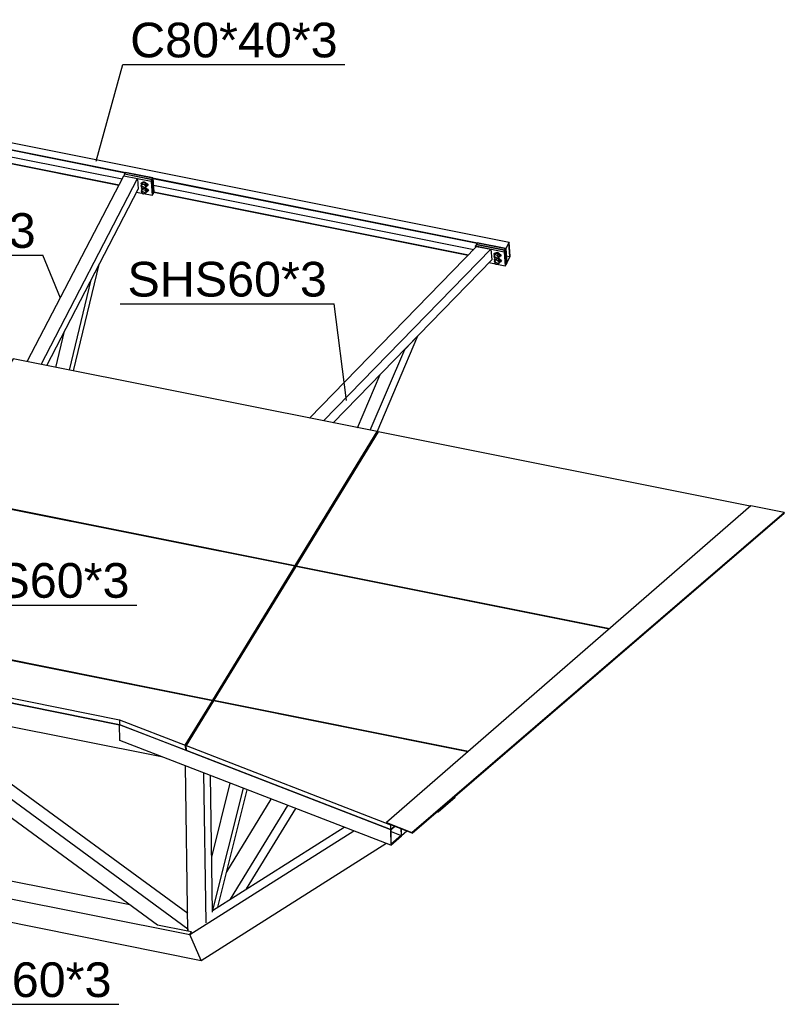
# Model space of a CAD drawing. Header units: millimetres. Extents: x 1838 to 190192, y -28 to 11710.
# Tile 47 of 80: x 62358 to 65515, y 875 to 4943. Entities that reach past the tile are written whole.
import ezdxf

# ---------------------------------------------------------------- set-up
doc = ezdxf.new("R2010")
doc.units = ezdxf.units.MM
doc.styles.add('Arial', font='ARIAL.TTF', dxfattribs={"height": 0.2})

# ---------------------------------------------------------------- blocks, each defined once
blk = doc.blocks.new('Part-18973 - 18971')
at = {"color": 7}
for p, q in [((58921.6, 2704.1), (58920.1, 2801.5)), ((58920.1, 2801.5), (62770.6, 2030.5)), ((58921.6, 2704.1), (62944.1, 1898.7)), ((64086.3, 1670), (64156, 1730.6)), ((64153.6, 1731.8), (64088.6, 1675.3)), ((64152, 1732.1), (64153.6, 1731.8)), ((64153.6, 1731.8), (64153.6, 1733.5)), ((64156, 1730.6), (64155.9, 1735.5)), ((64081, 1671.1), (64086.3, 1670)), ((64086.3, 1670), (64086.3, 1675.6)), ((64088.6, 1675.3), (64088.6, 1677.6))]:
    blk.add_line(p, q, dxfattribs=at)
blk = doc.blocks.new('Part-19673 - 18971')
at = {"color": 7}
for p, q in [((63498.2, 2684.3), (63160.1, 2131.1)), ((64791.4, 2425.3), (63498.2, 2684.3)), ((63160.1, 2131.1), (64211, 1920.7)), ((63160.1, 2128), (63160.1, 2131.1))]:
    blk.add_line(p, q, dxfattribs=at)
blk = doc.blocks.new('Part-19671 - 18971')
at = {"color": 7}
for p, q in [((63158.7, 2128.3), (63046, 1943.9)), ((64208.1, 1918.1), (63158.7, 2128.3)), ((63046, 1943.9), (63888.8, 1617.4)), ((63046.3, 1923.6), (63046, 1943.9)), ((63889.1, 1597.1), (63046.3, 1923.6)), ((63888.8, 1617.4), (63889.1, 1597.1)), ((63889.1, 1597.1), (63905.1, 1611))]:
    blk.add_line(p, q, dxfattribs=at)
blk = doc.blocks.new('Part-98176 - 18971')
at = {"color": 7}
for p, q in [((64247.6, 4020.9), (64244.2, 4014.4)), ((64244.2, 4014.4), (64361.9, 3990.9)), ((64244.3, 4014.2), (64244.2, 4014.4)), ((64365.2, 3997.3), (64247.6, 4020.9)), ((64361.9, 3990.9), (64365.2, 3997.3)), ((64361.9, 3990.9), (64366, 3931.6)), ((64365.2, 3997.3), (64369.3, 3938.1)), ((64366, 3931.6), (64365.6, 3931.7)), ((64369.3, 3938.1), (64366, 3931.6))]:
    blk.add_line(p, q, dxfattribs=at)
blk = doc.blocks.new('Part-19081 - 18971')
at = {"color": 7}
for p, q in [((63213, 1422.3), (63396.9, 1723.3)), ((63229, 1310.1), (63465.3, 1696.8)), ((63295.3, 1352.1), (63498.1, 1684.1))]:
    blk.add_line(p, q, dxfattribs=at)
blk = doc.blocks.new('Part-19096 - 18971')
at = {"color": 7}
for p, q in [((63061.3, 1163.2), (63737.3, 1591.4)), ((63154.6, 1263), (63697.4, 1606.9)), ((63108.1, 1056.8), (63870.6, 1539.8)), ((63061.3, 1163.2), (63068, 1174.3)), ((63108.1, 1056.8), (63061.3, 1163.2))]:
    blk.add_line(p, q, dxfattribs=at)
blk = doc.blocks.new('Part-19106 - 18971')
at = {"color": 7}
for p, q in [((63053.1, 1177.3), (63043, 1860.4)), ((63127.7, 1212.1), (63118.5, 1831.1)), ((63154.7, 1256.3), (63146.4, 1820.3)), ((63068, 1174.3), (63053.1, 1177.3))]:
    blk.add_line(p, q, dxfattribs=at)
blk = doc.blocks.new('Part-19131 - 18971')
at = {"color": 7}
for p, q in [((63151.4, 1483.4), (63227.5, 1788.9)), ((63155.9, 1263.9), (63281.6, 1768)), ((63176.8, 1277.1), (63297.6, 1761.7))]:
    blk.add_line(p, q, dxfattribs=at)
blk = doc.blocks.new('Part-19312 - 18971')
at = {"color": 7}
for p, q in [((58656.5, 2045.2), (58697.1, 2111.6)), ((58697.1, 2111.6), (59663, 1918.2)), ((58656.5, 2045.2), (59614.9, 1853.3)), ((58656.5, 1948.1), (58656.5, 2045.2)), ((58656.5, 1948.1), (59552.1, 1768.8)), ((59703.7, 1835.5), (59870, 1802.2)), ((60141.1, 1822.4), (60145.9, 1821.5)), ((59640.9, 1751), (61059.2, 1467)), ((60053.1, 1765.5), (61122, 1551.5)), ((60352.8, 1780), (61170.1, 1616.4)), ((61421.6, 1566), (61457.7, 1558.8)), ((61210.7, 1533.8), (61373.9, 1501.1)), ((61648.2, 1520.7), (62812.7, 1287.5)), ((61148, 1449.2), (61264.6, 1425.9)), ((61560.2, 1463.8), (63061.3, 1163.2)), ((61380.4, 1402.7), (63108.1, 1056.8)), ((63061.3, 1163.2), (63068, 1174.3)), ((63108.1, 1056.8), (63061.3, 1163.2))]:
    blk.add_line(p, q, dxfattribs=at)
blk = doc.blocks.new('Part-19335 - 18971')
at = {"color": 7}
for p, q in [((62770.2, 2030.6), (63889.1, 1597.1)), ((62771.2, 1965.7), (62770.2, 2030.6)), ((62770.2, 2030.6), (62770.6, 2030.5)), ((63890.1, 1532.2), (62771.2, 1965.7)), ((63889.1, 1597.1), (63905.1, 1611)), ((63889.1, 1597.1), (63890.1, 1532.2)), ((63891.4, 1595.8), (63907.7, 1610)), ((63892.3, 1537.4), (63891.4, 1595.8)), ((63891.5, 1588.6), (63932.8, 1572.6)), ((63932.3, 1600.4), (63932.8, 1572.6)), ((63935, 1571.3), (63934.6, 1599.5)), ((63890.1, 1532.2), (63935, 1571.3)), ((63932.8, 1572.6), (63892.3, 1537.4))]:
    blk.add_line(p, q, dxfattribs=at)
blk = doc.blocks.new('Part-19337 - 18971')
at = {"color": 7}
for p, q in [((63935, 1571.3), (63934.6, 1599.5)), ((63957.2, 1590.6), (63935, 1571.3))]:
    blk.add_line(p, q, dxfattribs=at)
blk = doc.blocks.new('Part-19853 - 18971')
at = {"color": 7}
for p, q in [((63833.7, 3240.7), (64002.5, 3636.1)), ((63948.4, 3580.6), (64002.5, 3636.1)), ((64002.5, 3636.1), (64001.7, 3636.5)), ((63805.8, 3246.6), (63948.4, 3580.6)), ((63947.6, 3580.9), (63948.4, 3580.6)), ((63752.6, 3257.3), (63846.5, 3477.1))]:
    blk.add_line(p, q, dxfattribs=at)
blk = doc.blocks.new('Part-19543 - 18971')
at = {"color": 7}
for p, q in [((61615.8, 2164.7), (61965.4, 1908.4)), ((61757.9, 2136.2), (62018.7, 1945.1)), ((61878.2, 2112.1), (62063.8, 1976.1)), ((62096.5, 1888.1), (63052, 1187.8)), ((62170.2, 1898.1), (63052, 1251.9)), ((62037.9, 1855.3), (62927.7, 1203.2)), ((62927.7, 1203.2), (63052.2, 1178.3)), ((63052, 1187.8), (63052.9, 1189.3)), ((63052, 1187.8), (63052.2, 1178.3)), ((63052.2, 1178.3), (63053.1, 1179.8))]:
    blk.add_line(p, q, dxfattribs=at)
blk = doc.blocks.new('Part-98177 - 18971')
at = {"color": 7}
for p, q in [((64243.9, 4014.2), (64240.5, 4007.8)), ((64240.5, 4007.8), (64358.2, 3984.2)), ((64241, 4001.7), (64240.5, 4007.8)), ((64361.5, 3990.7), (64243.9, 4014.2)), ((64358.2, 3984.2), (64361.5, 3990.7)), ((64361.5, 3990.7), (64365.6, 3931.4)), ((64358.2, 3984.2), (64362.3, 3925)), ((64362.3, 3925), (64295.7, 3938.3)), ((64365.6, 3931.4), (64362.3, 3925))]:
    blk.add_line(p, q, dxfattribs=at)
blk = doc.blocks.new('Part-22089 - 18971')
at = {"color": 7}
for p, q in [((65377, 2934.5), (63872.4, 1626.3)), ((65515.1, 2906.8), (65377, 2934.5)), ((63977.9, 1584.9), (65515.1, 2906.8)), ((63978, 1582.5), (65515.2, 2904.4)), ((65515.1, 2906.8), (65515.2, 2904.4)), ((63872.4, 1626.3), (63977.9, 1584.9)), ((63872.5, 1623.8), (63872.4, 1626.3)), ((63978, 1582.5), (63872.5, 1623.8)), ((63977.9, 1584.9), (63978, 1582.5))]:
    blk.add_line(p, q, dxfattribs=at)
blk = doc.blocks.new('Part-19665 - 18971')
at = {"color": 7}
for p, q in [((61651.3, 2430.1), (61566.8, 2291.8)), ((63154.1, 2129.2), (61651.3, 2430.1)), ((61566.8, 2291.8), (62770.3, 2050.8)), ((61567.1, 2271.5), (61566.8, 2291.8)), ((62770.6, 2030.5), (61567.1, 2271.5)), ((63041.9, 1945.6), (63154.1, 2129.2)), ((63154.1, 2129.2), (63154.3, 2121)), ((62770.3, 2050.8), (63041.9, 1945.6)), ((62770.3, 2050.8), (62770.6, 2030.5)), ((63042.2, 1925.3), (62770.6, 2030.5)), ((63041.9, 1945.6), (63042.2, 1925.3)), ((63042.2, 1925.3), (63046.2, 1931.8))]:
    blk.add_line(p, q, dxfattribs=at)
blk = doc.blocks.new('Part-19667 - 18971')
at = {"color": 7}
for p, q in [((61991.1, 2986), (61653, 2432.8)), ((63493.9, 2685.1), (61991.1, 2986)), ((63155.8, 2131.9), (63493.9, 2685.1)), ((63493.9, 2685.1), (63494, 2677.5)), ((61653, 2432.8), (63155.8, 2131.9)), ((61653, 2429.7), (61653, 2432.8)), ((63155.9, 2123.7), (63155.8, 2131.9))]:
    blk.add_line(p, q, dxfattribs=at)
blk = doc.blocks.new('Part-19669 - 18971')
at = {"color": 7}
for p, q in [((62330.8, 3542), (61992.8, 2988.8)), ((63833.7, 3241.1), (62330.8, 3542)), ((63495.6, 2687.9), (63833.7, 3241.1)), ((63833.7, 3241.1), (63833.8, 3233.4)), ((61992.8, 2988.8), (63495.6, 2687.9)), ((61992.8, 2985.7), (61992.8, 2988.8)), ((63495.7, 2680.3), (63495.6, 2687.9))]:
    blk.add_line(p, q, dxfattribs=at)
blk = doc.blocks.new('Part-19675 - 18971')
at = {"color": 7}
for p, q in [((63837.9, 3240.2), (63499.8, 2687)), ((65374.7, 2932.5), (63837.9, 3240.2)), ((63499.8, 2687), (64794.3, 2427.9)), ((63499.9, 2683.9), (63499.8, 2687))]:
    blk.add_line(p, q, dxfattribs=at)
blk = doc.blocks.new('Part-19843 - 18971')
at = {"color": 7}
for p, q in [((62389.7, 3530.2), (62788, 4298.2)), ((62446.2, 3518.9), (62844.4, 4286.9)), ((62788, 4298.2), (62844.4, 4286.9)), ((62844.4, 4286.9), (62847.5, 4242.5)), ((62469.9, 3514.1), (62847.5, 4242.5))]:
    blk.add_line(p, q, dxfattribs=at)
blk = doc.blocks.new('Part-19844 - 18971')
at = {"color": 7}
for p, q in [((62581, 3491.9), (62685.9, 3930.8)), ((62653.5, 3868.3), (62685.9, 3930.8)), ((62564.3, 3495.2), (62653.5, 3868.3)), ((62507.9, 3506.5), (62543.8, 3656.6))]:
    blk.add_line(p, q, dxfattribs=at)
blk = doc.blocks.new('Part-19852 - 18971')
at = {"color": 7}
for p, q in [((63554.5, 3297), (64244.9, 4005.7)), ((63612.3, 3285.4), (64303.2, 3994.7)), ((64244.9, 4005.7), (64303.2, 3994.7)), ((64303.2, 3994.7), (64307.2, 3950.1)), ((63652, 3277.4), (64307.2, 3950.1))]:
    blk.add_line(p, q, dxfattribs=at)
blk = doc.blocks.new('Bolt-98174 - 18971')
at = {"color": 7}
for p, q in [((62867.8, 4271.6), (62863.9, 4269.1)), ((62873.3, 4271.6), (62867.8, 4271.6)), ((62879.1, 4269.3), (62873.3, 4271.6)), ((62859.3, 4256.4), (62862.6, 4262.9)), ((62859.3, 4256.4), (62863.9, 4262.4)), ((62862, 4252.6), (62859.3, 4256.4)), ((62859.8, 4265.6), (62860.2, 4267.6)), ((62860.5, 4263.3), (62859.8, 4265.6)), ((62860.2, 4267.6), (62861.6, 4269.1)), ((62861.9, 4261.5), (62860.5, 4263.3)), ((62860.8, 4234.2), (62864.2, 4240.6)), ((62860.8, 4234.2), (62865.5, 4240.2)), ((62863.5, 4230.4), (62860.8, 4234.2)), ((62861.3, 4250.3), (62861.9, 4252.4)), ((62862.2, 4248), (62861.3, 4250.3)), ((62861.4, 4243.3), (62861.8, 4245.4)), ((62862.1, 4241.1), (62861.4, 4243.3)), ((62861.6, 4269.1), (62863.8, 4269.8)), ((62861.7, 4263.1), (62862.9, 4267.2)), ((62862.1, 4261.9), (62861.7, 4263.1)), ((62861.8, 4245.4), (62863.2, 4246.9)), ((62861.9, 4252.4), (62864.6, 4257.6)), ((62861.9, 4252.4), (62863.8, 4253.6)), ((62863.5, 4239.3), (62862.1, 4241.1)), ((62864.4, 4245.9), (62862.2, 4248)), ((62867.3, 4268.9), (62862.6, 4262.9)), ((62862.8, 4228.1), (62863.4, 4230.2)), ((62862.9, 4267.2), (62866.8, 4269.6)), ((62862.9, 4267.2), (62863.9, 4269.1)), ((62863.2, 4246.9), (62863.3, 4246.9)), ((62863.2, 4240.8), (62864.4, 4245)), ((62863.7, 4239.7), (62863.2, 4240.8)), ((62863.4, 4230.2), (62866.1, 4235.3)), ((62863.4, 4230.2), (62865.4, 4231.4)), ((62863.8, 4269.8), (62864.9, 4269.8)), ((62863.8, 4253.6), (62866.6, 4253.6)), ((62863.9, 4262.4), (62867.3, 4268.9)), ((62874.3, 4260.4), (62863.9, 4262.4)), ((62864.2, 4240.6), (62867.4, 4244.8)), ((62867.2, 4244.8), (62864.4, 4245.9)), ((62864.4, 4245), (62864.8, 4245.7)), ((62864.4, 4245), (62865.3, 4245.5)), ((62865.4, 4231.4), (62868.2, 4231.4)), ((62865.5, 4240.2), (62867.9, 4244.8)), ((62875.8, 4238.1), (62865.5, 4240.2)), ((62866.6, 4253.6), (62869.5, 4252.5)), ((62866.8, 4269.6), (62872.3, 4269.7)), ((62870, 4244.8), (62867.2, 4244.8)), ((62877.6, 4266.8), (62867.3, 4268.9)), ((62868.2, 4231.4), (62871, 4230.3)), ((62869.5, 4252.5), (62871.7, 4250.4)), ((62872, 4246), (62870, 4244.8)), ((62871, 4230.3), (62873.2, 4228.2)), ((62871.7, 4250.4), (62872.6, 4248.1)), ((62872, 4246), (62874.6, 4251.2)), ((62872.6, 4248.1), (62872, 4246)), ((62879.2, 4244.6), (62872, 4246)), ((62872.3, 4269.7), (62878.1, 4267.4)), ((62872.4, 4246.9), (62875.3, 4246.3)), ((62874.3, 4260.4), (62877.6, 4266.8)), ((62879.9, 4252.3), (62874.3, 4260.4)), ((62875.3, 4246.3), (62879.9, 4252.3)), ((62875.6, 4246.8), (62879.6, 4245.1)), ((62875.8, 4238.1), (62879.2, 4244.6)), ((62881.5, 4230.1), (62875.8, 4238.1)), ((62876.8, 4224.1), (62881.5, 4230.1)), ((62880.6, 4247.1), (62877, 4248.5)), ((62883.3, 4258.7), (62877.6, 4266.8)), ((62878.1, 4267.4), (62882.4, 4263.3)), ((62883.4, 4265.2), (62879.1, 4269.3)), ((62884.8, 4236.5), (62879.2, 4244.6)), ((62879.6, 4245.1), (62884, 4241.1)), ((62879.9, 4252.3), (62883.3, 4258.7)), ((62883, 4254.4), (62880.1, 4252.6)), ((62885, 4243), (62880.6, 4247.1)), ((62881.5, 4230.1), (62884.8, 4236.5)), ((62884.6, 4232.2), (62881.6, 4230.3)), ((62882.3, 4266.3), (62883.3, 4265.9)), ((62882.4, 4263.3), (62884.2, 4258.5)), ((62884.2, 4258.5), (62883, 4254.4)), ((62883, 4254.4), (62884, 4256.3)), ((62883.3, 4265.9), (62885.7, 4264.3)), ((62885.2, 4260.5), (62883.4, 4265.2)), ((62884.1, 4255.7), (62883.7, 4255.7)), ((62883.8, 4244.1), (62884.9, 4243.7)), ((62884, 4256.3), (62885.2, 4260.5)), ((62884, 4241.1), (62885.8, 4236.3)), ((62886.3, 4256.4), (62884.1, 4255.7)), ((62885.8, 4236.3), (62884.6, 4232.2)), ((62884.6, 4232.2), (62885.6, 4234.1)), ((62884.9, 4243.7), (62887.3, 4242)), ((62886.8, 4238.3), (62885, 4243)), ((62885.6, 4233.4), (62885.2, 4233.4)), ((62885.6, 4234.1), (62886.8, 4238.3)), ((62887.8, 4234.2), (62885.6, 4233.4)), ((62885.7, 4264.3), (62887.4, 4262.1)), ((62887.7, 4257.9), (62886.3, 4256.4)), ((62887.3, 4242), (62888.9, 4239.9)), ((62887.4, 4262.1), (62888.1, 4259.9)), ((62888.1, 4259.9), (62887.7, 4257.9)), ((62889.2, 4235.7), (62887.8, 4234.2)), ((62888.9, 4239.9), (62889.6, 4237.7)), ((62889.6, 4237.7), (62889.2, 4235.7)), ((62863.7, 4225.7), (62862.8, 4228.1)), ((62865.9, 4223.7), (62863.7, 4225.7)), ((62868.8, 4222.5), (62865.9, 4223.7)), ((62871.6, 4222.6), (62868.8, 4222.5)), ((62873.5, 4223.8), (62871.6, 4222.6)), ((62873.2, 4228.2), (62874.1, 4225.8)), ((62873.5, 4223.8), (62876.2, 4228.9)), ((62874.1, 4225.8), (62873.5, 4223.8)), ((62874, 4224.6), (62876.8, 4224.1))]:
    blk.add_line(p, q, dxfattribs=at)
blk = doc.blocks.new('Part-98172 - 18971')
at = {"color": 7}
for p, q in [((62795, 4311.7), (62791.6, 4305.3)), ((62907.9, 4289.1), (62795, 4311.7)), ((62791.6, 4305.3), (62904.6, 4282.7)), ((62791.7, 4304.6), (62791.6, 4305.3)), ((62904.6, 4282.7), (62907.9, 4289.1)), ((62904.6, 4282.7), (62908.7, 4223.4)), ((62907.9, 4289.1), (62912, 4229.8)), ((62908.7, 4223.4), (62908.3, 4223.5)), ((62912, 4229.8), (62908.7, 4223.4))]:
    blk.add_line(p, q, dxfattribs=at)
blk = doc.blocks.new('Part-98170 - 18971')
at = {"color": 7}
for p, q in [((62237, 4423.4), (62250.3, 4449.2)), ((62250.3, 4449.2), (64379, 4023)), ((62237.1, 4421.2), (62237, 4423.4)), ((62237, 4423.4), (64365.6, 3997.2)), ((62237.1, 4421.2), (62794, 4309.7)), ((62253.3, 4390.3), (62251.3, 4418.4)), ((62240.9, 4366.4), (62253.3, 4390.3)), ((62241.1, 4364.2), (62240.9, 4366.4)), ((62240.9, 4366.4), (62768.5, 4260.8)), ((62241.1, 4364.2), (62767.5, 4258.8)), ((62253.3, 4390.3), (62780.9, 4284.6)), ((62908.1, 4286.9), (64246.6, 4018.9)), ((62910, 4258.8), (64233.3, 3993.8)), ((62911.9, 4232.1), (64211.8, 3971.8)), ((62912, 4229.8), (64210, 3970)), ((64365.4, 3995.1), (64365.7, 3995)), ((64379, 4023), (64365.6, 3997.2)), ((64365.6, 3997.2), (64365.7, 3995)), ((64365.7, 3995), (64378.1, 4018.9)), ((64381.9, 3964.1), (64378.1, 4018.9)), ((64383.1, 3963.8), (64379, 4023)), ((64367.3, 3967), (64381.9, 3964.1)), ((64381.9, 3964.1), (64369.6, 3940.2)), ((64369.7, 3938), (64383.1, 3963.8)), ((64369.2, 3940.3), (64369.6, 3940.2)), ((64369.3, 3938.1), (64369.7, 3938)), ((64369.6, 3940.2), (64369.7, 3938))]:
    blk.add_line(p, q, dxfattribs=at)
blk = doc.blocks.new('Part-98173 - 18971')
at = {"color": 7}
for p, q in [((62791.3, 4304.7), (62788, 4298.2)), ((62788, 4298.2), (62900.9, 4275.6)), ((62904.2, 4282.1), (62791.3, 4304.7)), ((62900.9, 4275.6), (62904.2, 4282.1)), ((62900.9, 4275.6), (62905, 4216.3)), ((62904.2, 4282.1), (62908.4, 4222.8)), ((62905, 4216.3), (62840.7, 4229.2)), ((62908.4, 4222.8), (62905, 4216.3))]:
    blk.add_line(p, q, dxfattribs=at)
blk = doc.blocks.new('Bolt-98178 - 18971')
at = {"color": 7}
for p, q in [((64316.6, 3965.1), (64319.9, 3971.5)), ((64316.6, 3965.1), (64321.2, 3971.1)), ((64319.2, 3961.2), (64316.6, 3965.1)), ((64317.1, 3974.2), (64317.5, 3976.2)), ((64317.8, 3972), (64317.1, 3974.2)), ((64317.5, 3976.2), (64318.9, 3977.7)), ((64319.2, 3970.2), (64317.8, 3972)), ((64318.1, 3942.8), (64321.4, 3949.3)), ((64318.1, 3942.8), (64322.8, 3948.8)), ((64318.6, 3959), (64319.2, 3961)), ((64319.5, 3956.6), (64318.6, 3959)), ((64318.7, 3952), (64319, 3954)), ((64319.3, 3949.7), (64318.7, 3952)), ((64318.9, 3977.7), (64321.1, 3978.5)), ((64318.9, 3971.7), (64320.1, 3975.8)), ((64319.4, 3970.5), (64318.9, 3971.7)), ((64319, 3954), (64320.4, 3955.5)), ((64319.2, 3961), (64321.8, 3966.2)), ((64319.2, 3961), (64321.1, 3962.2)), ((64320.8, 3947.9), (64319.3, 3949.7)), ((64321.6, 3954.6), (64319.5, 3956.6)), ((64324.6, 3977.5), (64319.9, 3971.5)), ((64320.1, 3975.8), (64324, 3978.3)), ((64320.1, 3975.8), (64321.1, 3977.8)), ((64320.4, 3955.5), (64320.6, 3955.5)), ((64320.5, 3949.5), (64321.7, 3953.6)), ((64320.9, 3948.3), (64320.5, 3949.5)), ((64325, 3980.2), (64321.1, 3977.8)), ((64321.1, 3978.5), (64322.2, 3978.4)), ((64321.1, 3962.2), (64323.9, 3962.3)), ((64321.2, 3971.1), (64324.6, 3977.5)), ((64331.5, 3969), (64321.2, 3971.1)), ((64321.4, 3949.3), (64324.6, 3953.4)), ((64324.5, 3953.4), (64321.6, 3954.6)), ((64321.7, 3953.6), (64322.1, 3954.4)), ((64321.7, 3953.6), (64322.6, 3954.2)), ((64322.8, 3948.8), (64325.1, 3953.4)), ((64333.1, 3946.8), (64322.8, 3948.8)), ((64323.9, 3962.3), (64326.8, 3961.1)), ((64324, 3978.3), (64329.6, 3978.3)), ((64327.3, 3953.4), (64324.5, 3953.4)), ((64334.9, 3975.4), (64324.6, 3977.5)), ((64330.6, 3980.3), (64325, 3980.2)), ((64326.8, 3961.1), (64328.9, 3959.1)), ((64329.2, 3954.6), (64327.3, 3953.4)), ((64328.9, 3959.1), (64329.8, 3956.7)), ((64329.2, 3954.6), (64331.9, 3959.8)), ((64329.8, 3956.7), (64329.2, 3954.6)), ((64336.4, 3953.2), (64329.3, 3954.7)), ((64329.6, 3978.3), (64335.3, 3976)), ((64329.7, 3955.5), (64332.5, 3954.9)), ((64336.3, 3977.9), (64330.6, 3980.3)), ((64331.5, 3969), (64334.9, 3975.4)), ((64337.2, 3960.9), (64331.5, 3969)), ((64332.5, 3954.9), (64337.2, 3960.9)), ((64332.9, 3955.4), (64336.9, 3953.8)), ((64333.1, 3946.8), (64336.4, 3953.2)), ((64338.7, 3938.7), (64333.1, 3946.8)), ((64337.9, 3955.7), (64334.3, 3957.2)), ((64340.5, 3967.4), (64334.9, 3975.4)), ((64335.3, 3976), (64339.7, 3971.9)), ((64340.7, 3973.9), (64336.3, 3977.9)), ((64342.1, 3945.1), (64336.4, 3953.2)), ((64336.9, 3953.8), (64341.2, 3949.7)), ((64337.2, 3960.9), (64340.5, 3967.4)), ((64340.3, 3963), (64337.3, 3961.2)), ((64342.2, 3951.6), (64337.9, 3955.7)), ((64339.5, 3974.9), (64340.6, 3974.6)), ((64339.7, 3971.9), (64341.5, 3967.2)), ((64341.5, 3967.2), (64340.3, 3963)), ((64340.3, 3963), (64341.3, 3965)), ((64340.6, 3974.6), (64343, 3972.9)), ((64342.5, 3969.1), (64340.7, 3973.9)), ((64341.3, 3964.3), (64341, 3964.3)), ((64341.1, 3952.7), (64342.2, 3952.3)), ((64341.2, 3949.7), (64343.1, 3945)), ((64341.3, 3965), (64342.5, 3969.1)), ((64343.5, 3965), (64341.3, 3964.3)), ((64342.2, 3952.3), (64344.5, 3950.7)), ((64344.1, 3946.9), (64342.2, 3951.6)), ((64342.9, 3942.7), (64344.1, 3946.9)), ((64343, 3972.9), (64344.7, 3970.8)), ((64344.9, 3966.5), (64343.5, 3965)), ((64344.5, 3950.7), (64346.2, 3948.6)), ((64344.7, 3970.8), (64345.3, 3968.5)), ((64345.3, 3968.5), (64344.9, 3966.5)), ((64346.2, 3948.6), (64346.9, 3946.3)), ((64346.9, 3946.3), (64346.5, 3944.3)), ((64320.8, 3939), (64318.1, 3942.8)), ((64320.1, 3936.7), (64320.7, 3938.8)), ((64321, 3934.4), (64320.1, 3936.7)), ((64320.7, 3938.8), (64323.4, 3944)), ((64320.7, 3938.8), (64322.7, 3940)), ((64323.2, 3932.3), (64321, 3934.4)), ((64322.7, 3940), (64325.4, 3940.1)), ((64326.1, 3931.2), (64323.2, 3932.3)), ((64325.4, 3940.1), (64328.3, 3938.9)), ((64328.8, 3931.2), (64326.1, 3931.2)), ((64328.3, 3938.9), (64330.5, 3936.9)), ((64330.8, 3932.4), (64328.8, 3931.2)), ((64330.5, 3936.9), (64331.4, 3934.5)), ((64330.8, 3932.4), (64333.5, 3937.6)), ((64331.4, 3934.5), (64330.8, 3932.4)), ((64331.2, 3933.3), (64334.1, 3932.7)), ((64334.1, 3932.7), (64338.7, 3938.7)), ((64338.7, 3938.7), (64342.1, 3945.1)), ((64341.9, 3940.8), (64338.9, 3939)), ((64343.1, 3945), (64341.9, 3940.8)), ((64341.9, 3940.8), (64342.9, 3942.7)), ((64342.9, 3942.1), (64342.5, 3942.1)), ((64345.1, 3942.8), (64342.9, 3942.1)), ((64346.5, 3944.3), (64345.1, 3942.8))]:
    blk.add_line(p, q, dxfattribs=at)
blk = doc.blocks.new('Mark-98347 - 18971')
at = {"color": 136}
for p, q in [((62673.6, 4358.2), (62784.3, 4757)), ((62784.3, 4757), (63700.7, 4757))]:
    blk.add_line(p, q, dxfattribs=at)
at = {"color": 30, "style": 'Arial'}
blk.add_text('C80*40*3', height=143.26, dxfattribs=at).set_placement((62814.3, 4787))
blk = doc.blocks.new('Mark-98831 - 18971')
at = {"color": 136}
for p in [(61571, 3970.1), (62526.9, 3791.8)]:
    blk.add_line(p, (62453.9, 3970.1), dxfattribs=at)
at = {"color": 30, "style": 'Arial'}
blk.add_text('SHS60*3', height=143.26, dxfattribs=at).set_placement((61601, 4000.1))
blk = doc.blocks.new('Mark-98832 - 18971')
at = {"color": 136}
for p in [(62773.2, 3769), (63708.1, 3369.8)]:
    blk.add_line(p, (63656.1, 3769), dxfattribs=at)
at = {"color": 30, "style": 'Arial'}
blk.add_text('SHS60*3', height=143.26, dxfattribs=at).set_placement((62803.2, 3799))
blk = doc.blocks.new('Mark-98852 - 18971')
at = {"color": 136}
for p, q in [((61706.1, 1638), (61884, 875.4)), ((61884, 875.4), (62766.9, 875.4))]:
    blk.add_line(p, q, dxfattribs=at)
at = {"color": 30, "style": 'Arial'}
blk.add_text('SHS60*3', height=143.26, dxfattribs=at).set_placement((61914, 905.4))
blk = doc.blocks.new('Mark-98877 - 18971')
at = {"color": 136}
for p, q in [((61482.6, 1938.4), (61958.3, 2524.7)), ((61958.3, 2524.7), (62841.3, 2524.7))]:
    blk.add_line(p, q, dxfattribs=at)
at = {"color": 30, "style": 'Arial'}
blk.add_text('SHS60*3', height=143.26, dxfattribs=at).set_placement((61988.3, 2554.7))

msp = doc.modelspace()

# ---------------------------------------------------------------- block references
for name in ['Mark-98347 - 18971', 'Part-98170 - 18971', 'Part-98172 - 18971', 'Part-19843 - 18971', 'Part-98173 - 18971', 'Bolt-98174 - 18971', 'Mark-98831 - 18971', 'Part-19852 - 18971', 'Part-98177 - 18971', 'Part-98176 - 18971', 'Mark-98832 - 18971', 'Bolt-98178 - 18971', 'Part-19844 - 18971', 'Part-19853 - 18971', 'Part-19669 - 18971', 'Part-19675 - 18971', 'Part-19667 - 18971', 'Part-22089 - 18971', 'Part-18973 - 18971', 'Mark-98877 - 18971', 'Part-19673 - 18971', 'Part-19665 - 18971', 'Part-19543 - 18971', 'Part-19671 - 18971', 'Part-19312 - 18971', 'Part-19335 - 18971', 'Part-19106 - 18971', 'Part-19131 - 18971', 'Part-19081 - 18971', 'Mark-98852 - 18971', 'Part-19096 - 18971', 'Part-19337 - 18971']:
    msp.add_blockref(name, (0, 0))

doc.saveas('drawing.dxf')
